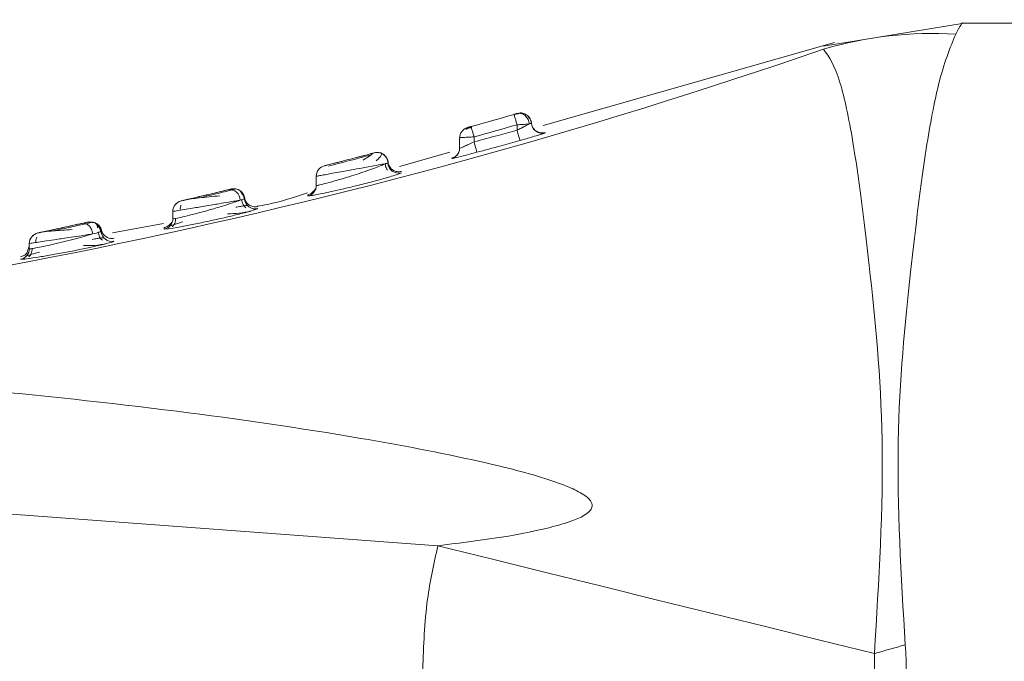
# Model space of a CAD drawing. Header units: millimetres. Extents: x -445 to 1926, y -59 to 420.
# Tile 26 of 44: x 627 to 641, y 165 to 174. Entities that reach past the tile are written whole.
import ezdxf

# ---------------------------------------------------------------- set-up
doc = ezdxf.new("R2010")
doc.units = ezdxf.units.MM
doc.linetypes.add('SLD-Solid', pattern=[0])

msp = doc.modelspace()

# ---------------------------------------------------------------- linework, layer by layer
at = {"color": 7, "linetype": 'SLD-Solid', "lineweight": 18}
for p, q in [((639.958, 173.585), (638.001, 173.268)), ((651.926, 173.585), (639.926, 173.585)), ((638.151, 173.318), (634.09, 172.159)), ((637.999, 173.225), (637.999, 173.225)), ((633.687, 172.309), (633.685, 172.316)), ((633.736, 172.33), (633.736, 172.33)), ((633.795, 172.333), (633.781, 172.329)), ((633.817, 172.33), (633.805, 172.333)), ((633.726, 172.171), (633.726, 172.096)), ((633.927, 172.193), (633.923, 172.203)), ((633.927, 172.194), (633.924, 172.215)), ((633.931, 172.165), (633.927, 172.194)), ((633.036, 172.133), (633.036, 172.133)), ((633.048, 172.136), (633.043, 172.135)), ((634.117, 172.058), (634.117, 172.063)), ((632.926, 171.988), (632.926, 171.846)), ((633.126, 172.002), (633.126, 171.932)), ((631.738, 171.781), (631.738, 171.781)), ((632.791, 171.788), (632.089, 171.588)), ((632.919, 171.799), (632.895, 171.758)), ((632.919, 171.799), (632.896, 171.759)), ((631.89, 171.625), (631.889, 171.629)), ((631.927, 171.642), (631.927, 171.642)), ((630.935, 171.499), (630.933, 171.497)), ((632.114, 171.502), (632.114, 171.502)), ((630.926, 171.454), (630.926, 171.326)), ((630.926, 171.454), (630.926, 171.454)), ((629.756, 171.279), (629.742, 171.277)), ((629.792, 171.275), (629.752, 171.266)), ((629.818, 171.275), (629.807, 171.278)), ((630.89, 171.226), (630.887, 171.225)), ((630.918, 171.278), (630.896, 171.251)), ((628.979, 171.078), (628.979, 171.063)), ((629.042, 171.11), (629.042, 171.11)), ((629.927, 171.14), (629.926, 171.143)), ((628.926, 170.964), (628.926, 170.863)), ((628.926, 170.964), (628.926, 170.964)), ((630.11, 171.003), (630.11, 171.003)), ((627.714, 170.793), (627.706, 170.794)), ((627.79, 170.808), (627.714, 170.792)), ((627.745, 170.816), (627.751, 170.817)), ((627.853, 170.804), (627.746, 170.814)), ((628.797, 170.796), (628.085, 170.666)), ((628.918, 170.813), (628.894, 170.792)), ((627.045, 170.664), (627.045, 170.664)), ((628.808, 170.716), (628.861, 170.721)), ((626.926, 170.517), (626.926, 170.444)), ((626.926, 170.517), (626.926, 170.517)), ((626.983, 170.634), (626.98, 170.618)), ((628.106, 170.549), (628.106, 170.549)), ((626.892, 170.383), (626.926, 170.481)), ((626.918, 170.394), (626.912, 170.392)), ((626.804, 170.297), (626.857, 170.3)), ((626.804, 170.297), (626.804, 170.297)), ((617.426, 167.43), (632.621, 166.306))]:
    msp.add_line(p, q, dxfattribs=at)
at = {"color": 7, "linetype": 'SLD-Solid', "lineweight": 18, "flags": 128}
for points in [[(633.767, 171.952), (633.766, 171.955), (633.763, 171.964), (633.759, 171.978), (633.754, 171.996), (633.748, 172.017), (633.742, 172.042), (633.734, 172.069), (633.726, 172.096)], [(633.166, 171.788), (633.165, 171.791), (633.162, 171.8), (633.159, 171.813), (633.154, 171.831), (633.148, 171.853), (633.141, 171.878), (633.134, 171.905), (633.126, 171.932)], [(632.919, 171.798), (632.924, 171.821), (632.926, 171.846)], [(630.926, 171.454), (630.929, 171.479), (630.933, 171.497)], [(628.009, 170.562), (627.987, 170.576), (627.965, 170.596)], [(638.708, 164.804), (637.948, 164.991), (637.188, 165.179), (636.428, 165.367), (635.667, 165.554), (634.906, 165.742), (634.144, 165.93), (633.383, 166.118), (632.621, 166.306)]]:
    msp.add_lwpolyline(points, dxfattribs=at)
at = {"color": 7, "linetype": 'SLD-Solid', "lineweight": 18}
for centre, radius, start, end in [((639.52, 168.011), 5.432, 86.6004, 106.2563), ((611.967, 248.443), 79.595, 273.93271, 289.08989), ((606.241, 268.476), 100, 285.5719, 285.92855), ((606.241, 268.476), 100, 285.5719, 285.92855), ((633.777, 172.186), 0.15, 79.4167, 105.9584), ((606.241, 268.476), 100.15, 285.5719, 285.92855), ((634.076, 172.203), 0.15, 194.7391, 285.8046), ((632.776, 171.846), 0.15, 284.9032, 330.816), ((632.777, 171.846), 0.15, 330.8146, 0.0019), ((631.076, 171.454), 0.15, 104.3579, 180), ((632.076, 171.647), 0.15, 182.149, 284.2977), ((630.777, 171.326), 0.15, 283.4111, 359.9939), ((629.719, 171.122), 0.146, 359.3059, 98.2735), ((629.777, 171.131), 0.15, 78.2897, 103.5918), ((629.777, 171.131), 0.15, 3.4841, 58.7874), ((629.076, 170.964), 0.15, 103.1798, 180), ((629.076, 170.964), 0.15, 103.1798, 180), ((630.076, 171.149), 0.15, 183.5045, 282.8521), ((627.778, 170.669), 0.15, 5.1215, 102.4151), ((628.777, 170.863), 0.15, 281.9743, 359.9931), ((627.076, 170.517), 0.15, 102.0074, 180), ((627.076, 170.517), 0.15, 102.0074, 180), ((628.076, 170.696), 0.15, 185.1453, 281.3663), ((626.777, 170.444), 0.15, 280.4993, 359.9914), ((626.776, 170.445), 0.15, 280.5102, 319.3105), ((683.314, 5.684), 165.254, 105.50513, 105.65978)]:
    msp.add_arc(centre, radius, start, end, dxfattribs=at)
for points, knots in [([(639.926, 173.585), (639.926, 173.585), (639.955, 173.635), (639.898, 173.534), (639.842, 173.433)], [0, 0, 0, 0, 0.000082, 1, 1, 1, 1]), ([(639.842, 173.433), (639.761, 173.237), (639.619, 172.893), (639.404, 171.753), (639.208, 170.135), (638.971, 167.756), (639.081, 165.888), (639.138, 164.923)], [0, 0, 0, 0, 0.1900085, 0.3346503, 0.5383376, 0.7615276, 1, 1, 1, 1]), ([(637.999, 173.225), (638.077, 173.115), (638.213, 172.921), (638.436, 171.871), (638.639, 170.251), (638.89, 167.774), (638.77, 165.818), (638.708, 164.804)], [0, 0, 0, 0, 0.1901674, 0.336225, 0.5408755, 0.7620022, 1, 1, 1, 1]), ([(633.758, 172.332), (633.753, 172.331), (633.744, 172.329), (633.726, 172.323), (633.704, 172.317), (633.689, 172.313), (633.681, 172.31)], [0, 0, 0, 0, 0.251223, 0.501426, 0.750859, 1, 1, 1, 1]), ([(633.728, 172.328), (633.725, 172.327), (633.721, 172.326), (633.711, 172.323), (633.699, 172.319), (633.69, 172.317), (633.685, 172.316)], [0, 0, 0, 0, 0.229475, 0.460672, 0.730808, 1, 1, 1, 1]), ([(633.685, 172.316), (633.689, 172.317), (633.697, 172.319), (633.708, 172.322), (633.719, 172.325), (633.725, 172.327), (633.728, 172.328)], [0, 0, 0, 0, 0.230799, 0.45919, 0.732023, 1, 1, 1, 1]), ([(633.726, 172.171), (633.721, 172.19), (633.71, 172.228), (633.697, 172.275), (633.689, 172.304), (633.688, 172.308), (633.687, 172.309)], [0, 0, 0, 0, 0.296343, 0.592685, 0.889028, 1, 1, 1, 1]), ([(633.896, 172.183), (633.894, 172.194), (633.892, 172.215), (633.88, 172.246), (633.862, 172.276), (633.839, 172.301), (633.811, 172.32), (633.782, 172.33), (633.754, 172.333), (633.736, 172.329), (633.728, 172.328)], [0, 0, 0, 0, 0.113772, 0.23665, 0.366446, 0.500001, 0.633555, 0.763351, 0.886228, 1, 1, 1, 1]), ([(633.736, 172.33), (633.735, 172.33), (633.734, 172.33), (633.73, 172.328), (633.728, 172.328)], [0, 0, 0, 0, 0.514525, 1, 1, 1, 1]), ([(633.728, 172.328), (633.73, 172.328), (633.735, 172.33), (633.735, 172.33), (633.736, 172.33)], [0, 0, 0, 0, 0.5566588, 1, 1, 1, 1]), ([(633.799, 172.334), (633.788, 172.335), (633.767, 172.337), (633.746, 172.332), (633.736, 172.33)], [0, 0, 0, 0, 0.518969, 1, 1, 1, 1]), ([(633.903, 172.251), (633.898, 172.262), (633.889, 172.283), (633.864, 172.308), (633.834, 172.326), (633.811, 172.332), (633.799, 172.334)], [0, 0, 0, 0, 0.251449, 0.506751, 0.758556, 1, 1, 1, 1]), ([(633.925, 172.19), (633.924, 172.201), (633.922, 172.222), (633.91, 172.254), (633.891, 172.284), (633.872, 172.299), (633.863, 172.307)], [0, 0, 0, 0, 0.227072, 0.472713, 0.732507, 1, 1, 1, 1]), ([(633.726, 172.096), (633.747, 172.106), (633.773, 172.119), (633.801, 172.133), (633.828, 172.147), (633.862, 172.165), (633.885, 172.178), (633.896, 172.183)], [0, 0, 0, 0, 0.305723, 0.398769, 0.451662, 0.748461, 1, 1, 1, 1]), ([(633.927, 172.194), (633.925, 172.193), (633.922, 172.192), (633.904, 172.186), (633.896, 172.183)], [0, 0, 0, 0, 0.542875, 1, 1, 1, 1]), ([(634.119, 172.064), (634.109, 172.062), (634.088, 172.057), (634.054, 172.058), (634.02, 172.067), (633.989, 172.084), (633.962, 172.109), (633.942, 172.138), (633.93, 172.169), (633.928, 172.19), (633.927, 172.201)], [0, 0, 0, 0, 0.113729, 0.236596, 0.366411, 0.5, 0.633589, 0.763404, 0.886271, 1, 1, 1, 1]), ([(632.926, 171.988), (632.928, 172.005), (632.931, 172.037), (632.955, 172.08), (632.987, 172.113), (633.014, 172.123), (633.025, 172.127)], [0, 0, 0, 0, 0.267535, 0.53507, 0.802605, 1, 1, 1, 1]), ([(632.98, 172.102), (632.974, 172.097), (632.967, 172.092), (632.965, 172.087), (632.965, 172.087)], [0, 0, 0, 0, 0.890578, 1, 1, 1, 1]), ([(633.083, 172.133), (633.079, 172.132), (633.068, 172.129), (633.05, 172.123), (633.029, 172.117), (633.018, 172.113), (633.012, 172.111)], [0, 0, 0, 0, 0.141934, 0.424267, 0.710157, 1, 1, 1, 1]), ([(633.02, 172.105), (633.02, 172.105), (633.015, 172.109), (633.016, 172.116), (633.021, 172.124), (633.026, 172.128), (633.029, 172.129)], [0, 0, 0, 0, 0.000694, 0.517341, 0.762997, 1, 1, 1, 1]), ([(633.023, 172.129), (633.024, 172.129), (633.024, 172.129), (633.028, 172.13), (633.034, 172.132), (633.04, 172.134), (633.043, 172.135)], [0, 0, 0, 0, 0.24964, 0.500011, 0.750144, 1, 1, 1, 1]), ([(633.036, 172.133), (633.037, 172.133), (633.037, 172.133), (633.043, 172.135), (633.045, 172.135)], [0, 0, 0, 0, 0.5981581, 1, 1, 1, 1]), ([(633.087, 172.147), (633.083, 172.146), (633.075, 172.143), (633.063, 172.14), (633.054, 172.138), (633.05, 172.136), (633.048, 172.136)], [0, 0, 0, 0, 0.29197, 0.583968, 0.875842, 1, 1, 1, 1]), ([(633.048, 172.136), (633.05, 172.137), (633.055, 172.138), (633.065, 172.141), (633.075, 172.144), (633.082, 172.146), (633.086, 172.147)], [0, 0, 0, 0, 0.254821, 0.498147, 0.742435, 1, 1, 1, 1]), ([(633.09, 172.134), (633.09, 172.135), (633.086, 172.146), (633.086, 172.146), (633.086, 172.147)], [0, 0, 0, 0, 0.044147, 1, 1, 1, 1]), ([(633.126, 171.932), (633.239, 171.963), (633.439, 172.017), (633.639, 172.072), (633.726, 172.096)], [0, 0, 0, 0, 0.561955, 1, 1, 1, 1]), ([(633.767, 171.952), (633.796, 171.96), (633.858, 171.978), (633.952, 172.005), (634.034, 172.03), (634.069, 172.041), (634.084, 172.046)], [0, 0, 0, 0, 0.2240325, 0.4771496, 0.7678749, 1, 1, 1, 1]), ([(634.084, 172.046), (634.094, 172.049), (634.113, 172.056), (634.116, 172.058), (634.117, 172.058)], [0, 0, 0, 0, 0.5402553, 1, 1, 1, 1]), ([(632.926, 171.846), (632.93, 171.847), (632.938, 171.848), (632.989, 171.87), (633.053, 171.898), (633.1, 171.92), (633.126, 171.932)], [0, 0, 0, 0, 0.263307, 0.526186, 0.737432, 1, 1, 1, 1]), ([(632.941, 171.992), (632.941, 171.992), (632.946, 171.993), (632.983, 171.995), (633.047, 171.999), (633.1, 172.001), (633.126, 172.002)], [0, 0, 0, 0, 0.014686, 0.343124, 0.671562, 1, 1, 1, 1]), ([(633.166, 171.788), (633.278, 171.818), (633.479, 171.872), (633.679, 171.928), (633.767, 171.952)], [0, 0, 0, 0, 0.5619577, 1, 1, 1, 1]), ([(631.738, 171.781), (631.737, 171.781), (631.734, 171.78), (631.708, 171.773), (631.656, 171.76), (631.574, 171.738), (631.467, 171.71), (631.337, 171.676), (631.195, 171.639), (631.095, 171.614), (631.046, 171.601), (631.042, 171.6), (631.039, 171.6)], [0, 0, 0, 0, 0.058992, 0.132132, 0.227579, 0.317583, 0.425083, 0.546249, 0.671117, 0.835444, 0.918174, 1, 1, 1, 1]), ([(631.039, 171.6), (631.04, 171.6), (631.043, 171.601), (631.069, 171.607), (631.121, 171.621), (631.203, 171.642), (631.311, 171.669), (631.44, 171.703), (631.583, 171.74), (631.683, 171.767), (631.731, 171.779), (631.736, 171.781), (631.738, 171.781)], [0, 0, 0, 0, 0.05889, 0.131984, 0.227373, 0.317308, 0.424713, 0.545782, 0.670567, 0.834795, 0.917467, 1, 1, 1, 1]), ([(631.689, 171.75), (631.646, 171.739), (631.559, 171.716), (631.394, 171.673), (631.228, 171.63), (631.141, 171.608), (631.098, 171.596)], [0, 0, 0, 0, 0.250118, 0.499868, 0.749687, 1, 1, 1, 1]), ([(631.71, 171.772), (631.71, 171.771), (631.711, 171.77), (631.69, 171.751), (631.647, 171.72), (631.604, 171.694), (631.582, 171.68)], [0, 0, 0, 0, 0.146851, 0.418725, 0.704383, 1, 1, 1, 1]), ([(631.927, 171.642), (631.926, 171.652), (631.924, 171.673), (631.912, 171.704), (631.893, 171.733), (631.867, 171.758), (631.836, 171.776), (631.802, 171.785), (631.769, 171.787), (631.748, 171.783), (631.738, 171.781)], [0, 0, 0, 0, 0.113949, 0.236874, 0.366604, 0.500024, 0.633441, 0.763161, 0.88607, 1, 1, 1, 1]), ([(631.792, 171.784), (631.787, 171.785), (631.769, 171.788), (631.751, 171.784), (631.738, 171.781)], [0, 0, 0, 0, 0.3226583, 1, 1, 1, 1]), ([(631.764, 171.671), (631.78, 171.686), (631.813, 171.716), (631.836, 171.747), (631.84, 171.771), (631.82, 171.778), (631.811, 171.782)], [0, 0, 0, 0, 0.262666, 0.517104, 0.76315, 1, 1, 1, 1]), ([(631.926, 171.642), (631.925, 171.654), (631.922, 171.678), (631.908, 171.71), (631.89, 171.736), (631.867, 171.757), (631.84, 171.773), (631.815, 171.783), (631.798, 171.784), (631.792, 171.784)], [0, 0, 0, 0, 0.172319, 0.3358316, 0.4871886, 0.6246839, 0.7641948, 0.9174768, 1, 1, 1, 1]), ([(632.895, 171.758), (632.884, 171.746), (632.861, 171.721), (632.829, 171.71), (632.814, 171.705)], [0, 0, 0, 0, 0.5139759, 1, 1, 1, 1]), ([(632.815, 171.701), (632.822, 171.702), (632.834, 171.703), (632.923, 171.725), (633.036, 171.753), (633.12, 171.775), (633.166, 171.788)], [0, 0, 0, 0, 0.2703903, 0.5357746, 0.7445391, 1, 1, 1, 1]), ([(631.794, 171.612), (631.749, 171.603), (631.678, 171.59), (631.545, 171.566), (631.465, 171.551), (631.418, 171.543)], [0, 0, 0, 0, 0.428991, 0.663105, 1, 1, 1, 1]), ([(631.64, 171.533), (631.678, 171.546), (631.753, 171.573), (631.836, 171.604), (631.878, 171.622), (631.894, 171.629), (631.896, 171.63)], [0, 0, 0, 0, 0.344063, 0.669404, 0.955821, 1, 1, 1, 1]), ([(631.896, 171.63), (631.892, 171.63), (631.868, 171.625), (631.828, 171.618), (631.794, 171.612)], [0, 0, 0, 0, 0.169108, 1, 1, 1, 1]), ([(631.886, 171.628), (631.894, 171.63), (631.922, 171.634), (631.925, 171.638), (631.926, 171.642)], [0, 0, 0, 0, 0.32706, 1, 1, 1, 1]), ([(631.921, 171.538), (631.916, 171.544), (631.904, 171.561), (631.892, 171.592), (631.89, 171.617), (631.888, 171.629)], [0, 0, 0, 0, 0.245474, 0.613538, 1, 1, 1, 1]), ([(632.115, 171.521), (632.105, 171.519), (632.084, 171.515), (632.051, 171.517), (632.017, 171.527), (631.986, 171.545), (631.96, 171.569), (631.941, 171.599), (631.929, 171.63), (631.927, 171.651), (631.927, 171.662)], [0, 0, 0, 0, 0.113819, 0.236706, 0.36648, 0.499995, 0.633511, 0.763288, 0.886178, 1, 1, 1, 1]), ([(632.815, 171.704), (632.815, 171.705), (632.815, 171.706), (632.815, 171.703), (632.815, 171.701)], [0, 0, 0, 0, 0.10259, 1, 1, 1, 1]), ([(631.418, 171.543), (631.367, 171.534), (631.273, 171.517), (631.157, 171.496), (631.062, 171.478), (630.987, 171.465), (630.936, 171.456), (630.93, 171.455), (630.926, 171.454)], [0, 0, 0, 0, 0.19958, 0.365294, 0.498599, 0.672058, 0.839094, 1, 1, 1, 1]), ([(631.106, 171.367), (631.16, 171.382), (631.246, 171.406), (631.39, 171.45), (631.516, 171.49), (631.599, 171.518), (631.64, 171.533)], [0, 0, 0, 0, 0.333752, 0.532321, 0.764602, 1, 1, 1, 1]), ([(631.924, 171.439), (631.959, 171.449), (632.036, 171.471), (632.1, 171.493), (632.109, 171.499), (632.114, 171.502)], [0, 0, 0, 0, 0.303956, 0.674934, 1, 1, 1, 1]), ([(630.875, 171.188), (630.882, 171.19), (630.906, 171.193), (630.984, 171.209), (631.105, 171.234), (631.269, 171.27), (631.471, 171.318), (631.689, 171.373), (631.851, 171.417), (631.912, 171.435), (631.924, 171.439)], [0, 0, 0, 0, 0.050021, 0.160293, 0.284598, 0.424878, 0.585573, 0.767587, 0.952601, 1, 1, 1, 1]), ([(630.926, 171.326), (630.93, 171.326), (630.937, 171.325), (630.994, 171.338), (631.065, 171.357), (631.106, 171.367)], [0, 0, 0, 0, 0.297033, 0.598243, 1, 1, 1, 1]), ([(630.926, 171.34), (630.926, 171.34), (630.926, 171.345), (630.926, 171.335), (630.926, 171.326)], [0, 0, 0, 0, 0.152273, 1, 1, 1, 1]), ([(629.698, 171.266), (629.684, 171.263), (629.653, 171.255), (629.58, 171.238), (629.479, 171.213), (629.357, 171.184), (629.233, 171.155), (629.129, 171.13), (629.056, 171.113), (629.047, 171.111), (629.042, 171.11)], [0, 0, 0, 0, 0.0844225, 0.1858917, 0.3060909, 0.4415558, 0.5822819, 0.7219306, 0.8616344, 1, 1, 1, 1]), ([(629.042, 171.11), (629.043, 171.11), (629.045, 171.111), (629.064, 171.115), (629.104, 171.125), (629.169, 171.14), (629.252, 171.159), (629.344, 171.181), (629.464, 171.21), (629.601, 171.243), (629.666, 171.258), (629.698, 171.266)], [0, 0, 0, 0, 0.060974, 0.134031, 0.226048, 0.34221, 0.435268, 0.540822, 0.65477, 0.828002, 1, 1, 1, 1]), ([(629.76, 171.264), (629.733, 171.257), (629.681, 171.245), (629.561, 171.216), (629.426, 171.184), (629.336, 171.162), (629.291, 171.152)], [0, 0, 0, 0, 0.250541, 0.500592, 0.750325, 1, 1, 1, 1]), ([(629.698, 171.266), (629.712, 171.27), (629.737, 171.276), (629.74, 171.276), (629.742, 171.277)], [0, 0, 0, 0, 0.584591, 1, 1, 1, 1]), ([(629.735, 171.275), (629.733, 171.274), (629.729, 171.273), (629.709, 171.269), (629.698, 171.266)], [0, 0, 0, 0, 0.412026, 1, 1, 1, 1]), ([(629.742, 171.277), (629.743, 171.277), (629.746, 171.278), (629.743, 171.277), (629.742, 171.277)], [0, 0, 0, 0, 0.555969, 1, 1, 1, 1]), ([(629.896, 171.192), (629.893, 171.202), (629.887, 171.224), (629.866, 171.25), (629.839, 171.269), (629.816, 171.275), (629.805, 171.278)], [0, 0, 0, 0, 0.2546981, 0.5098524, 0.7600045, 1, 1, 1, 1]), ([(629.923, 171.133), (629.922, 171.143), (629.92, 171.164), (629.909, 171.196), (629.891, 171.226), (629.873, 171.241), (629.864, 171.249)], [0, 0, 0, 0, 0.227777, 0.473586, 0.73308, 1, 1, 1, 1]), ([(630.804, 171.221), (630.619, 171.161), (630.389, 171.085), (630.151, 171.044), (630.104, 171.036)], [0, 0, 0, 0, 0.8013105, 1, 1, 1, 1]), ([(630.894, 171.249), (630.882, 171.236), (630.859, 171.212), (630.826, 171.201), (630.811, 171.196)], [0, 0, 0, 0, 0.514529, 1, 1, 1, 1]), ([(630.812, 171.194), (630.812, 171.195), (630.812, 171.2), (630.811, 171.189), (630.811, 171.181)], [0, 0, 0, 0, 0.15771, 1, 1, 1, 1]), ([(630.811, 171.181), (630.814, 171.18), (630.818, 171.179), (630.858, 171.185), (630.875, 171.188)], [0, 0, 0, 0, 0.56631, 1, 1, 1, 1]), ([(628.926, 170.863), (628.932, 170.862), (628.943, 170.861), (629.03, 170.879), (629.16, 170.91), (629.314, 170.95), (629.492, 171), (629.653, 171.048), (629.786, 171.092), (629.839, 171.111), (629.864, 171.12)], [0, 0, 0, 0, 0.124797, 0.252599, 0.375406, 0.514472, 0.62662, 0.782775, 0.897235, 1, 1, 1, 1]), ([(629.864, 171.12), (629.843, 171.117), (629.799, 171.109), (629.699, 171.092), (629.589, 171.074), (629.474, 171.055), (629.338, 171.032), (629.186, 171.007), (629.044, 170.983), (628.946, 170.967), (628.933, 170.965), (628.926, 170.964)], [0, 0, 0, 0, 0.0887287, 0.1828636, 0.2931615, 0.3657798, 0.4509416, 0.602861, 0.7215481, 0.8644088, 1, 1, 1, 1]), ([(629.04, 171.053), (629.038, 171.044), (629.032, 171.025), (629.03, 171.001), (629.032, 170.986), (629.032, 170.982)], [0, 0, 0, 0, 0.400761, 0.841162, 1, 1, 1, 1]), ([(629.584, 171.182), (629.533, 171.177), (629.434, 171.168), (629.291, 171.152), (629.177, 171.139), (629.136, 171.131), (629.117, 171.128)], [0, 0, 0, 0, 0.271535, 0.530756, 0.774619, 1, 1, 1, 1]), ([(629.927, 171.14), (629.924, 171.138), (629.918, 171.136), (629.882, 171.125), (629.864, 171.12)], [0, 0, 0, 0, 0.50105, 1, 1, 1, 1]), ([(629.946, 171.013), (629.939, 171.02), (629.923, 171.034), (629.906, 171.062), (629.892, 171.095), (629.89, 171.119), (629.889, 171.132)], [0, 0, 0, 0, 0.220725, 0.463544, 0.725232, 1, 1, 1, 1]), ([(630.112, 171.031), (630.1, 171.029), (630.077, 171.025), (630.043, 171.029), (630.012, 171.04), (629.986, 171.055), (629.964, 171.076), (629.945, 171.102), (629.931, 171.133), (629.928, 171.156), (629.927, 171.168)], [0, 0, 0, 0, 0.136997, 0.267593, 0.389104, 0.5, 0.610896, 0.732406, 0.863003, 1, 1, 1, 1]), ([(628.861, 170.721), (628.863, 170.721), (628.884, 170.722), (629.016, 170.746), (629.216, 170.784), (629.431, 170.829), (629.645, 170.876), (629.839, 170.923), (629.963, 170.955), (629.998, 170.965), (629.999, 170.966)], [0, 0, 0, 0, 0.019953, 0.217944, 0.369931, 0.52486, 0.679109, 0.824267, 0.994661, 1, 1, 1, 1]), ([(629.687, 170.93), (629.743, 170.932), (629.86, 170.935), (629.961, 170.957), (630.013, 170.969)], [0, 0, 0, 0, 0.475593, 1, 1, 1, 1]), ([(629.967, 171.046), (629.964, 171.047), (629.957, 171.048), (629.923, 171.044), (629.873, 171.035), (629.827, 171.027), (629.803, 171.022)], [0, 0, 0, 0, 0.23323, 0.48927, 0.744729, 1, 1, 1, 1]), ([(629.999, 170.966), (630.032, 170.975), (630.096, 170.994), (630.105, 171), (630.11, 171.003)], [0, 0, 0, 0, 0.526182, 1, 1, 1, 1]), ([(627.662, 170.797), (627.643, 170.793), (627.603, 170.784), (627.52, 170.766), (627.417, 170.744), (627.305, 170.72), (627.199, 170.697), (627.114, 170.679), (627.056, 170.666), (627.049, 170.665), (627.045, 170.664)], [0, 0, 0, 0, 0.0938258, 0.2040313, 0.3293194, 0.4633729, 0.5983937, 0.7325741, 0.8669388, 1, 1, 1, 1]), ([(627.045, 170.664), (627.046, 170.664), (627.048, 170.665), (627.064, 170.668), (627.099, 170.675), (627.163, 170.689), (627.265, 170.711), (627.401, 170.74), (627.55, 170.773), (627.625, 170.789), (627.662, 170.797)], [0, 0, 0, 0, 0.062202, 0.135737, 0.227017, 0.340978, 0.481272, 0.64725, 0.824568, 1, 1, 1, 1]), ([(627.715, 170.793), (627.685, 170.786), (627.624, 170.773), (627.505, 170.747), (627.378, 170.719), (627.296, 170.702), (627.256, 170.693)], [0, 0, 0, 0, 0.25029, 0.500274, 0.750115, 1, 1, 1, 1]), ([(627.662, 170.797), (627.689, 170.803), (627.736, 170.814), (627.743, 170.815), (627.745, 170.816)], [0, 0, 0, 0, 0.583209, 1, 1, 1, 1]), ([(627.745, 170.816), (627.741, 170.815), (627.733, 170.813), (627.685, 170.802), (627.662, 170.797)], [0, 0, 0, 0, 0.522143, 1, 1, 1, 1]), ([(627.809, 170.651), (627.808, 170.662), (627.804, 170.685), (627.792, 170.717), (627.777, 170.743), (627.759, 170.765), (627.738, 170.782), (627.715, 170.794), (627.689, 170.801), (627.671, 170.798), (627.662, 170.797)], [0, 0, 0, 0, 0.136994, 0.267534, 0.389021, 0.499979, 0.610951, 0.732451, 0.863, 1, 1, 1, 1]), ([(627.751, 170.817), (627.751, 170.817), (627.753, 170.817), (627.75, 170.816), (627.747, 170.816)], [0, 0, 0, 0, 0.125631, 1, 1, 1, 1]), ([(627.877, 170.736), (627.874, 170.754), (627.87, 170.781), (627.845, 170.804), (627.825, 170.811), (627.815, 170.814)], [0, 0, 0, 0, 0.512468, 0.756351, 1, 1, 1, 1]), ([(627.91, 170.74), (627.91, 170.74), (627.906, 170.75), (627.891, 170.768), (627.868, 170.791), (627.849, 170.8), (627.841, 170.805)], [0, 0, 0, 0, 0.007778, 0.346485, 0.693736, 1, 1, 1, 1]), ([(627.931, 170.703), (627.928, 170.712), (627.922, 170.732), (627.906, 170.759), (627.884, 170.784), (627.865, 170.796), (627.855, 170.802)], [0, 0, 0, 0, 0.22976, 0.476027, 0.734679, 1, 1, 1, 1]), ([(627.92, 170.673), (627.918, 170.685), (627.916, 170.709), (627.902, 170.741), (627.884, 170.767), (627.868, 170.78), (627.861, 170.787)], [0, 0, 0, 0, 0.274022, 0.535231, 0.778245, 1, 1, 1, 1]), ([(628.893, 170.791), (628.881, 170.779), (628.857, 170.753), (628.823, 170.743), (628.807, 170.739)], [0, 0, 0, 0, 0.515103, 1, 1, 1, 1]), ([(629.067, 170.82), (629.042, 170.812), (628.991, 170.796), (628.936, 170.778), (628.898, 170.767), (628.892, 170.764), (628.889, 170.762)], [0, 0, 0, 0, 0.251569, 0.506165, 0.763954, 1, 1, 1, 1]), ([(628.964, 170.868), (628.964, 170.856), (628.964, 170.831), (628.954, 170.798), (628.938, 170.77), (628.925, 170.756), (628.919, 170.75)], [0, 0, 0, 0, 0.274649, 0.536275, 0.779121, 1, 1, 1, 1]), ([(628.926, 170.882), (628.926, 170.883), (628.926, 170.89), (628.926, 170.875), (628.926, 170.863)], [0, 0, 0, 0, 0.169249, 1, 1, 1, 1]), ([(626.926, 170.444), (626.931, 170.444), (626.94, 170.442), (627.012, 170.454), (627.121, 170.475), (627.26, 170.506), (627.417, 170.543), (627.57, 170.581), (627.707, 170.62), (627.776, 170.641), (627.809, 170.651)], [0, 0, 0, 0, 0.123146, 0.248295, 0.369663, 0.502327, 0.631598, 0.760884, 0.882964, 1, 1, 1, 1]), ([(627.809, 170.651), (627.782, 170.647), (627.727, 170.638), (627.611, 170.62), (627.457, 170.597), (627.283, 170.571), (627.132, 170.548), (627.019, 170.531), (626.942, 170.52), (626.931, 170.518), (626.926, 170.517)], [0, 0, 0, 0, 0.095895, 0.194773, 0.322721, 0.484171, 0.61556, 0.73382, 0.86996, 1, 1, 1, 1]), ([(627.522, 170.712), (627.475, 170.709), (627.381, 170.703), (627.255, 170.693), (627.157, 170.685), (627.125, 170.68), (627.11, 170.678)], [0, 0, 0, 0, 0.271036, 0.530061, 0.774031, 1, 1, 1, 1]), ([(627.927, 170.682), (627.922, 170.68), (627.912, 170.676), (627.845, 170.659), (627.809, 170.651)], [0, 0, 0, 0, 0.457769, 1, 1, 1, 1]), ([(627.944, 170.562), (627.937, 170.569), (627.922, 170.583), (627.905, 170.61), (627.892, 170.643), (627.89, 170.667), (627.889, 170.679)], [0, 0, 0, 0, 0.221191, 0.464098, 0.72557, 1, 1, 1, 1]), ([(628.108, 170.591), (628.097, 170.589), (628.074, 170.586), (628.032, 170.592), (627.985, 170.614), (627.95, 170.652), (627.932, 170.691), (627.929, 170.714), (627.927, 170.725)], [0, 0, 0, 0, 0.136954, 0.267626, 0.5, 0.732374, 0.863046, 1, 1, 1, 1]), ([(627.93, 170.701), (627.93, 170.702), (627.931, 170.709), (627.929, 170.695), (627.927, 170.682)], [0, 0, 0, 0, 0.1239781, 1, 1, 1, 1]), ([(628.808, 170.735), (628.808, 170.736), (628.808, 170.744), (628.808, 170.729), (628.808, 170.716)], [0, 0, 0, 0, 0.172298, 1, 1, 1, 1]), ([(626.857, 170.3), (626.858, 170.3), (626.878, 170.301), (627.008, 170.32), (627.204, 170.352), (627.415, 170.39), (627.628, 170.432), (627.826, 170.474), (627.953, 170.503), (627.989, 170.513), (627.99, 170.513)], [0, 0, 0, 0, 0.0199935, 0.217338, 0.3681251, 0.5211051, 0.6740863, 0.8212384, 0.9964892, 1, 1, 1, 1]), ([(627.029, 170.606), (627.026, 170.598), (627.02, 170.58), (627.016, 170.554), (627.017, 170.537), (627.018, 170.531)], [0, 0, 0, 0, 0.3688778, 0.773109, 1, 1, 1, 1]), ([(627.682, 170.487), (627.737, 170.487), (627.85, 170.486), (627.95, 170.505), (628.002, 170.516)], [0, 0, 0, 0, 0.475523, 1, 1, 1, 1]), ([(627.964, 170.596), (627.961, 170.596), (627.955, 170.597), (627.922, 170.593), (627.872, 170.586), (627.826, 170.578), (627.803, 170.575)], [0, 0, 0, 0, 0.233218, 0.489329, 0.744808, 1, 1, 1, 1]), ([(627.99, 170.513), (628.025, 170.522), (628.092, 170.539), (628.101, 170.546), (628.106, 170.549)], [0, 0, 0, 0, 0.5294231, 1, 1, 1, 1]), ([(626.892, 170.384), (626.879, 170.371), (626.854, 170.346), (626.82, 170.336), (626.803, 170.332)], [0, 0, 0, 0, 0.515633, 1, 1, 1, 1]), ([(627.066, 170.397), (627.041, 170.39), (626.991, 170.375), (626.936, 170.36), (626.9, 170.35), (626.893, 170.347), (626.89, 170.346)], [0, 0, 0, 0, 0.2518817, 0.5065693, 0.764279, 1, 1, 1, 1]), ([(626.964, 170.448), (626.964, 170.436), (626.964, 170.412), (626.953, 170.379), (626.938, 170.352), (626.925, 170.338), (626.919, 170.331)], [0, 0, 0, 0, 0.274351, 0.535778, 0.778703, 1, 1, 1, 1]), ([(626.926, 170.474), (626.926, 170.476), (626.926, 170.487), (626.926, 170.464), (626.926, 170.444)], [0, 0, 0, 0, 0.161164, 1, 1, 1, 1]), ([(632.621, 166.306), (633.148, 166.37), (633.785, 166.447), (634.465, 166.636), (634.645, 166.713), (634.722, 166.771), (634.749, 166.8), (634.766, 166.828), (634.774, 166.858), (634.77, 166.894), (634.75, 166.934), (634.712, 166.975), (634.617, 167.046), (634.42, 167.14), (633.933, 167.309), (632.963, 167.545), (631.249, 167.868), (628.888, 168.208), (625.589, 168.559), (621.735, 168.817), (618.834, 168.865), (617.426, 168.889)], [0, 0, 0, 0, 0.079633, 0.096416, 0.106506, 0.108989, 0.110947, 0.112535, 0.113904, 0.115836, 0.117972, 0.120667, 0.124353, 0.135955, 0.15357, 0.20236, 0.286651, 0.417176, 0.562519, 0.787792, 1, 1, 1, 1]), ([(632.412, 164.585), (632.423, 164.911), (632.443, 165.492), (632.567, 166.058), (632.621, 166.306)], [0, 0, 0, 0, 0.562892, 1, 1, 1, 1]), ([(639.138, 164.923), (639.143, 164.86), (639.151, 164.747), (639.152, 164.634), (639.153, 164.585)], [0, 0, 0, 0, 0.561067, 1, 1, 1, 1]), ([(638.708, 164.804), (638.708, 164.763), (638.709, 164.69), (638.708, 164.617), (638.708, 164.585)], [0, 0, 0, 0, 0.556333, 1, 1, 1, 1])]:
    msp.add_open_spline(points, degree=3, knots=knots, dxfattribs=at)
for points in [[(633.896, 172.183), (633.886, 172.182), (633.866, 172.18), (633.824, 172.177), (633.777, 172.174), (633.743, 172.172), (633.726, 172.171)], [(633.126, 172.002), (633.121, 172.021), (633.111, 172.059), (633.097, 172.107), (633.088, 172.14), (633.087, 172.144), (633.086, 172.147)], [(633.126, 172.002), (633.1, 172.001), (633.048, 171.999), (632.982, 171.995), (632.936, 171.992), (632.929, 171.989), (632.926, 171.988)]]:
    msp.add_open_spline(points, degree=3, dxfattribs=at)

doc.saveas('drawing.dxf')
